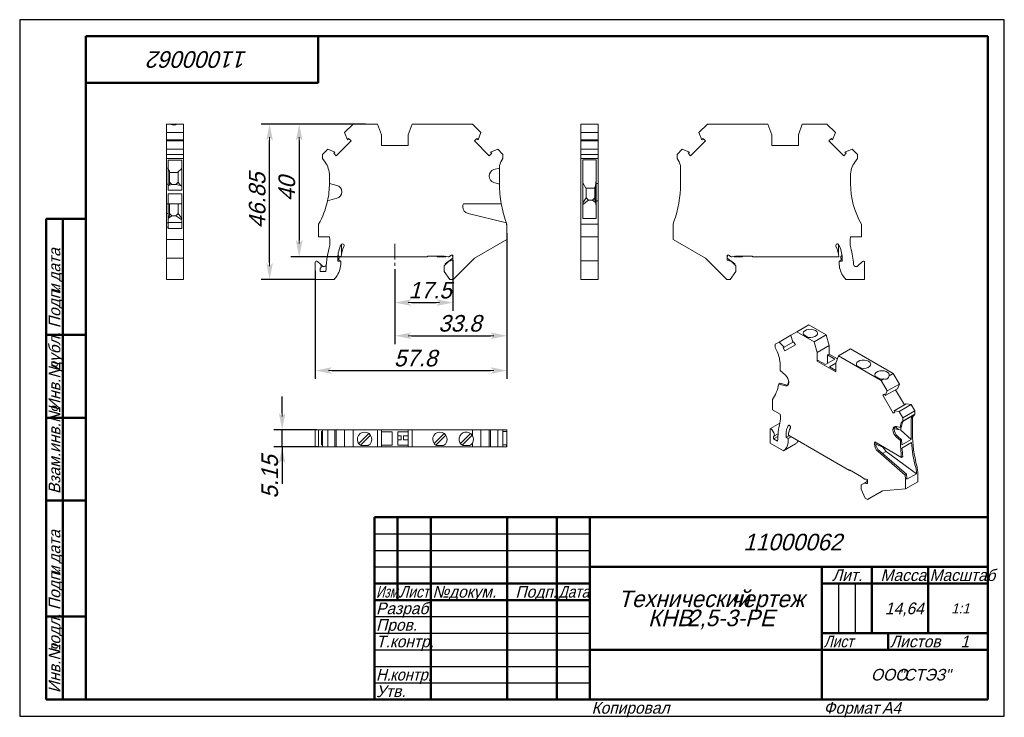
# Model space of a CAD drawing. Header units: millimetres. Extents: x 0 to 297, y 0 to 210.
import ezdxf

# ---------------------------------------------------------------- set-up
doc = ezdxf.new("R2010")
doc.units = ezdxf.units.MM
doc.linetypes.add('CENTER_per1_scale0.150787', pattern=[7.66, 4.7875, -0.9575, 0.9575, -0.9575])
doc.styles.add('TextStyle_1', font='T-FLEX Type A.TTF', dxfattribs={"oblique": 15, "height": 5})
doc.styles.add('TextStyle_2', font='T-FLEX Type A.TTF', dxfattribs={"oblique": 15, "height": 3.5})
doc.styles.add('TextStyle_3', font='T-FLEX Type A.TTF', dxfattribs={"width": 0.744064, "oblique": 15, "height": 3.5})
doc.styles.add('TextStyle_4', font='T-FLEX Type A.TTF', dxfattribs={"width": 0.883061, "oblique": 15, "height": 3.5})
doc.styles.add('TextStyle_5', font='T-FLEX Type A.TTF', dxfattribs={"width": 0.94413, "oblique": 15, "height": 3.5})
doc.styles.add('TextStyle_6', font='T-FLEX Type A.TTF', dxfattribs={"width": 0.98844, "oblique": 15, "height": 3.5})
doc.styles.add('TextStyle_7', font='T-FLEX Type A.TTF', dxfattribs={"oblique": 15, "height": 5})
doc.styles.add('TextStyle_8', font='T-FLEX Type A.TTF', dxfattribs={"oblique": 15, "height": 3})
doc.styles.add('TextStyle_9', font='T-FLEX Type A.TTF', dxfattribs={"oblique": 15, "height": 3.5})
doc.dimstyles.new('DIM_ST_1', dxfattribs={"dimtxt": 5, "dimasz": 5, "dimexe": 2.5, "dimexo": 0, "dimtad": 1, "dimrnd": 0.01, "dimdsep": 46, "dimtxsty": 'TextStyle_1', "dimblk": 'Arrow_3_C7_Status', "dimcen": 0.09, "dimclrd": 7, "dimclre": 7, "dimclrt": 7, "dimazin": 0, "dimtfac": 1, "dimtdec": 0, "dimtmove": 0, "dimatfit": 0, "dimldrblk": 'NONE', "dimfxl": 1, "dimtvp": 1, "dimtolj": 1, "dimarcsym": 0})
doc.dimstyles.new('DIM_ST_2', dxfattribs={"dimtxt": 5, "dimasz": 5, "dimexe": 2.5, "dimexo": 0, "dimtad": 1, "dimrnd": 0.01, "dimdsep": 46, "dimtxsty": 'TextStyle_1', "dimblk": 'Arrow_3_C7_Status', "dimcen": 0.09, "dimclrd": 7, "dimclre": 7, "dimclrt": 7, "dimazin": 0, "dimtfac": 1, "dimtdec": 0, "dimtmove": 0, "dimatfit": 0, "dimldrblk": 'NONE', "dimfxl": 1, "dimtvp": 1, "dimtolj": 1, "dimarcsym": 0})
doc.dimstyles.new('DIM_ST_3', dxfattribs={"dimtxt": 5, "dimasz": 5, "dimexe": 2.5, "dimexo": 0, "dimtad": 1, "dimrnd": 0.01, "dimdsep": 46, "dimtxsty": 'TextStyle_1', "dimblk": 'Arrow_3_C7_Status', "dimcen": 0.09, "dimclrd": 7, "dimclre": 7, "dimclrt": 7, "dimazin": 0, "dimtfac": 1, "dimtdec": 0, "dimtmove": 0, "dimatfit": 0, "dimldrblk": 'NONE', "dimfxl": 1, "dimtvp": 1, "dimtolj": 1, "dimarcsym": 0})
doc.dimstyles.new('DIM_ST_4', dxfattribs={"dimtxt": 5, "dimasz": 5, "dimexe": 2.5, "dimexo": 0, "dimtad": 1, "dimrnd": 0.01, "dimdsep": 46, "dimtxsty": 'TextStyle_1', "dimblk": 'Arrow_3_C7_Status', "dimcen": 0.09, "dimclrd": 7, "dimclre": 7, "dimclrt": 7, "dimazin": 0, "dimtfac": 1, "dimtdec": 0, "dimtmove": 0, "dimatfit": 0, "dimldrblk": 'NONE', "dimfxl": 1, "dimtvp": 1, "dimtolj": 1, "dimarcsym": 0})

# ---------------------------------------------------------------- blocks, each defined once
blk = doc.blocks.new('Arrow_3_C7_Status')
at = {"color": 7, "linetype": 'Continuous', "lineweight": 0}
blk.add_line((-1, 0), (-0.8, 0), dxfattribs=at)
at = {"color": 7}
blk.add_solid([(-1, -0.2), (0, 0), (-0.8, 0), (-1, 0.2)], dxfattribs=at)
blk = doc.blocks.new('*D5')
at = {"color": 7, "lineweight": -2}
for p, q in [((130.67, 137.54), (130.67, 122.2)), ((113.17, 134.79), (113.17, 122.2)), ((118.17, 124.7), (125.67, 124.7))]:
    blk.add_line(p, q, dxfattribs=at)
at = {"layer": 'Defpoints', "color": 0}
for p in [(130.67, 137.54), (113.17, 134.79), (130.67, 124.7)]:
    blk.add_point(p, dxfattribs=at)
at = {"color": 7, "lineweight": -2, "xscale": 5, "yscale": 5, "zscale": 5, "rotation": 180}
blk.add_blockref('Arrow_3_C7_Status', (113.17, 124.7), dxfattribs=at)
at = {"color": 7, "lineweight": -2, "xscale": 5, "yscale": 5, "zscale": 5}
blk.add_blockref('Arrow_3_C7_Status', (130.67, 124.7), dxfattribs=at)
blk = doc.blocks.new('_None')
blk = doc.blocks.new('*D6')
at = {"color": 7, "lineweight": -2}
for p, q in [((146.97, 145.6), (146.97, 112.2)), ((113.17, 134.79), (113.17, 112.2)), ((118.17, 114.7), (141.97, 114.7))]:
    blk.add_line(p, q, dxfattribs=at)
at = {"layer": 'Defpoints', "color": 0}
for p in [(146.97, 145.6), (113.17, 134.79), (146.97, 114.7)]:
    blk.add_point(p, dxfattribs=at)
at = {"color": 7, "lineweight": -2, "xscale": 5, "yscale": 5, "zscale": 5, "rotation": 180}
blk.add_blockref('Arrow_3_C7_Status', (113.17, 114.7), dxfattribs=at)
at = {"color": 7, "lineweight": -2, "xscale": 5, "yscale": 5, "zscale": 5}
blk.add_blockref('Arrow_3_C7_Status', (146.97, 114.7), dxfattribs=at)
blk = doc.blocks.new('*D7')
at = {"color": 7, "lineweight": -2}
for p, q in [((146.97, 145.6), (146.97, 101.71)), ((89.17, 134.27), (89.17, 101.71)), ((94.17, 104.21), (141.97, 104.21))]:
    blk.add_line(p, q, dxfattribs=at)
at = {"layer": 'Defpoints', "color": 0}
for p in [(146.97, 145.6), (89.17, 134.27), (146.97, 104.21)]:
    blk.add_point(p, dxfattribs=at)
at = {"color": 7, "lineweight": -2, "xscale": 5, "yscale": 5, "zscale": 5}
for p, rotation in [((89.17, 104.21), 180), ((146.97, 104.21), 360)]:
    blk.add_blockref('Arrow_3_C7_Status', p, dxfattribs=dict(at, rotation=rotation))
blk = doc.blocks.new('*D8')
at = {"color": 7, "lineweight": -2}
for p, q in [((79.17, 91.37), (79.17, 96.37)), ((89.51, 86.37), (76.67, 86.37)), ((79.17, 81.22), (79.17, 86.37)), ((89.85, 81.22), (76.67, 81.22)), ((79.17, 81.22), (79.17, 70.08)), ((79.17, 76.22), (79.17, 71.22))]:
    blk.add_line(p, q, dxfattribs=at)
at = {"layer": 'Defpoints', "color": 0}
for p in [(79.17, 86.37), (89.51, 86.37), (89.85, 81.22)]:
    blk.add_point(p, dxfattribs=at)
at = {"color": 7, "lineweight": -2, "xscale": 5, "yscale": 5, "zscale": 5}
for p, rotation in [((79.17, 86.37), 270), ((79.17, 81.22), 90)]:
    blk.add_blockref('Arrow_3_C7_Status', p, dxfattribs=dict(at, rotation=rotation))
blk = doc.blocks.new('*D9')
at = {"color": 7, "lineweight": -2}
for p, q in [((104.27, 178.54), (81.81, 178.54)), ((84.31, 173.54), (84.31, 143.54)), ((96.98, 138.54), (81.81, 138.54))]:
    blk.add_line(p, q, dxfattribs=at)
at = {"layer": 'Defpoints', "color": 0}
for p in [(104.27, 178.54), (84.31, 138.54), (96.98, 138.54)]:
    blk.add_point(p, dxfattribs=at)
at = {"color": 7, "lineweight": -2, "xscale": 5, "yscale": 5, "zscale": 5}
for p, rotation in [((84.31, 178.54), 89.99999999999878), ((84.31, 138.54), 269.9999999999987)]:
    blk.add_blockref('Arrow_3_C7_Status', p, dxfattribs=dict(at, rotation=rotation))
blk = doc.blocks.new('*D10')
at = {"color": 7, "lineweight": -2}
for p, q in [((100.57, 178.54), (72.88, 178.54)), ((75.38, 136.69), (75.38, 173.54)), ((89.17, 131.69), (72.88, 131.69))]:
    blk.add_line(p, q, dxfattribs=at)
at = {"layer": 'Defpoints', "color": 0}
for p in [(75.38, 178.54), (100.57, 178.54), (89.17, 131.69)]:
    blk.add_point(p, dxfattribs=at)
at = {"color": 7, "lineweight": -2, "xscale": 5, "yscale": 5, "zscale": 5}
for p, rotation in [((75.38, 178.54), 89.99999999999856), ((75.38, 131.69), 269.9999999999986)]:
    blk.add_blockref('Arrow_3_C7_Status', p, dxfattribs=dict(at, rotation=rotation))
blk = doc.blocks.new('_FR1Страница_1')
at = {"color": 7, "linetype": 'Continuous', "lineweight": 25}
for p, q in [((0, 210), (0, 0)), ((297, 210), (0, 210)), ((297, 0), (297, 210)), ((107, 55), (172, 55)), ((107, 50), (172, 50)), ((107, 45), (172, 45)), ((247, 40), (247, 25)), ((252, 40), (252, 25)), ((107, 30), (172, 30)), ((107, 25), (172, 25)), ((107, 20), (172, 20)), ((242, 20), (292, 20)), ((262, 20), (262, 20)), ((107, 15), (172, 15)), ((107, 10), (172, 10)), ((0, 0), (297, 0))]:
    blk.add_line(p, q, dxfattribs=at)
at = {"color": 7, "linetype": 'Continuous', "lineweight": 50}
for p, q in [((20, 5), (20, 205)), ((20, 205), (292, 205)), ((90, 191), (90, 205)), ((292, 205), (292, 5)), ((20, 191), (90, 191)), ((8, 5), (8, 150)), ((8, 150), (20, 150)), ((13, 150), (13, 5)), ((8, 115), (20, 115)), ((8, 90), (20, 90)), ((20, 65), (8, 65)), ((107, 5), (107, 60)), ((107, 60), (292, 60)), ((114, 60), (114, 35)), ((124, 60), (124, 5)), ((147, 60), (147, 5)), ((162, 60), (162, 5)), ((172, 60), (172, 5)), ((172, 45), (292, 45)), ((242, 45), (242, 5)), ((257, 45), (257, 25)), ((274, 45), (274, 25)), ((107, 40), (172, 40)), ((242, 40), (292, 40)), ((107, 35), (172, 35)), ((8, 30), (20, 30)), ((242, 25), (292, 25)), ((262, 25), (262, 20)), ((172, 20), (292, 20)), ((20, 5), (8, 5)), ((292, 5), (20, 5))]:
    blk.add_line(p, q, dxfattribs=at)
at = {"color": 7, "oblique": 15}
for s, height, rotation, style, p in [('11000062', 5, 180, 'TextStyle_7', (68.7, 200.5)), ('дата', 3.5, 90, 'TextStyle_2', (12.25, 131.01)), ('Подп.', 3.5, 90, 'TextStyle_2', (12.25, 117)), ('и', 3.5, 90, 'TextStyle_2', (12.25, 127.51)), ('дубл.', 3.5, 90, 'TextStyle_2', (12.25, 104.01)), ('Инв.№', 3.5, 90, 'TextStyle_2', (12.25, 92)), ('Взам.инв.№', 3.5, 90, 'TextStyle_2', (12.25, 67)), ('дата', 3.5, 90, 'TextStyle_2', (12.25, 46.01)), ('Подп.', 3.5, 90, 'TextStyle_2', (12.25, 32)), ('и', 3.5, 90, 'TextStyle_2', (12.25, 42.51)), ('подл.', 3.5, 90, 'TextStyle_2', (12.25, 19.01)), ('Инв.№', 3.5, 90, 'TextStyle_2', (12.25, 7))]:
    blk.add_text(s, height=height, rotation=rotation, dxfattribs=dict(at, style=style)).set_placement(p)
for s, height, style, p in [('11000062', 5, 'TextStyle_7', (218.3, 50)), ('Лит.', 3.5, 'TextStyle_2', (245.03, 40.76)), ('Масса', 3.5, 'TextStyle_2', (259.65, 40.76)), ('№', 3.5, 'TextStyle_2', (124.5, 35.75)), ('Подп.', 3.5, 'TextStyle_2', (149.53, 35.75)), ('докум.', 3.5, 'TextStyle_2', (129.5, 35.75)), ('Технический', 5, 'TextStyle_7', (180.55, 32.88)), ('чертеж', 5, 'TextStyle_7', (214.51, 32.88)), ('Разраб.', 3.5, 'TextStyle_2', (107.5, 30.75)), ('14,64', 3.5, 'TextStyle_2', (261, 30.75)), ('1:1', 3, 'TextStyle_8', (280.99, 31)), ('КНВ', 5, 'TextStyle_7', (189.54, 27.12)), ('2,5-3-PE', 5, 'TextStyle_7', (201.33, 27.12)), ('Пров.', 3.5, 'TextStyle_2', (107.5, 25.75)), ('Т.контр.', 3.5, 'TextStyle_2', (107.5, 20.75)), ('Листов', 3.5, 'TextStyle_2', (262.5, 20.75)), ('1', 3.5, 'TextStyle_9', (283.78, 20.75)), ('ООО', 3.5, 'TextStyle_2', (256.78, 10.75)), ('"СТЭЗ"', 3.5, 'TextStyle_2', (265.03, 10.75)), ('Утв.', 3.5, 'TextStyle_2', (107.5, 5.75)), ('Копировал', 3.5, 'TextStyle_2', (172.5, 0.75)), ('Формат', 3.5, 'TextStyle_2', (242.5, 0.75)), ('A4', 3.5, 'TextStyle_2', (260.12, 0.75))]:
    blk.add_text(s, height=height, dxfattribs=dict(at, style=style)).set_placement(p)
for s, style, width, p in [('Масштаб', 'TextStyle_6', 0.98844, (274.5, 40.76)), ('Изм.', 'TextStyle_3', 0.744064, (107.5, 35.75)), ('Лист', 'TextStyle_4', 0.883061, (114.5, 35.75)), ('Дата', 'TextStyle_4', 0.883061, (162.5, 35.75)), ('Лист', 'TextStyle_4', 0.883061, (242.5, 20.75)), ('Н.', 'TextStyle_5', 0.94413, (107.5, 10.75)), ('контр.', 'TextStyle_5', 0.94413, (111.75, 10.75))]:
    blk.add_text(s, height=3.5, dxfattribs=dict(at, style=style, width=width)).set_placement(p)
blk = doc.blocks.new('Страница_1')
at = {"color": 7, "linetype": 'Continuous', "lineweight": 20}
for p, q in [((44.281, 175.966), (44.281, 178.541)), ((44.281, 178.541), (45.428, 178.541)), ((45.428, 178.541), (47.633, 178.541)), ((49.431, 178.541), (47.633, 178.541)), ((49.431, 175.966), (49.431, 178.541)), ((97.997, 175.966), (100.571, 178.541)), ((107.971, 178.541), (100.571, 178.541)), ((107.971, 178.541), (109.171, 175.244)), ((117.171, 175.244), (118.371, 178.541)), ((118.371, 178.541), (136.571, 178.541)), ((139.145, 175.966), (136.571, 178.541)), ((174.45, 178.541), (169.3, 178.541)), ((169.3, 175.966), (169.3, 178.541)), ((174.45, 175.966), (174.45, 178.541)), ((204.901, 175.966), (207.475, 178.541)), ((225.675, 178.541), (207.475, 178.541)), ((226.875, 175.244), (225.675, 178.541)), ((236.075, 178.541), (234.875, 175.244)), ((243.475, 178.541), (236.075, 178.541)), ((246.049, 175.966), (243.475, 178.541)), ((44.281, 173.824), (44.281, 175.966)), ((49.431, 175.966), (44.281, 175.966)), ((49.431, 173.824), (49.431, 175.966)), ((98.832, 173.824), (97.997, 175.966)), ((109.171, 172.041), (109.171, 175.244)), ((117.171, 172.041), (117.171, 175.244)), ((138.311, 173.824), (139.145, 175.966)), ((169.3, 173.824), (169.3, 175.966)), ((169.3, 175.966), (174.45, 175.966)), ((174.45, 173.824), (174.45, 175.966)), ((205.735, 173.824), (204.901, 175.966)), ((226.875, 175.244), (226.875, 172.041)), ((234.875, 175.244), (234.875, 172.041)), ((245.215, 173.824), (246.049, 175.966)), ((44.281, 173.824), (44.281, 173.441)), ((49.431, 173.824), (44.281, 173.824)), ((44.281, 170.932), (44.281, 173.441)), ((44.281, 173.441), (49.431, 173.441)), ((49.431, 173.441), (49.431, 173.824)), ((49.431, 173.441), (49.431, 170.932)), ((99.961, 173.441), (95.489, 168.968)), ((98.832, 173.824), (99.205, 174.197)), ((99.205, 174.197), (99.961, 173.441)), ((137.938, 174.197), (137.181, 173.441)), ((141.654, 168.968), (137.181, 173.441)), ((138.311, 173.824), (137.938, 174.197)), ((169.3, 173.441), (169.3, 173.824)), ((174.45, 173.824), (169.3, 173.824)), ((169.3, 170.932), (169.3, 173.441)), ((174.45, 173.441), (169.3, 173.441)), ((174.45, 173.824), (174.45, 173.441)), ((174.45, 173.441), (174.45, 170.932)), ((206.865, 173.441), (202.393, 168.968)), ((206.108, 174.197), (205.735, 173.824)), ((206.865, 173.441), (206.108, 174.197)), ((244.085, 173.441), (244.841, 174.197)), ((248.557, 168.968), (244.085, 173.441)), ((244.841, 174.197), (245.215, 173.824)), ((44.281, 169.341), (44.281, 170.932)), ((44.281, 170.932), (49.431, 170.932)), ((44.281, 169.341), (44.281, 168.141)), ((44.281, 169.341), (49.431, 169.341)), ((49.431, 169.341), (49.431, 170.932)), ((49.431, 169.341), (49.431, 168.141)), ((92.963, 170.932), (91.371, 169.341)), ((91.371, 169.341), (91.371, 168.141)), ((92.963, 170.932), (95.106, 170.098)), ((94.732, 169.725), (95.106, 170.098)), ((95.489, 168.968), (94.732, 169.725)), ((109.171, 172.041), (117.171, 172.041)), ((141.654, 168.968), (142.41, 169.725)), ((144.179, 170.932), (142.037, 170.098)), ((142.41, 169.725), (142.037, 170.098)), ((145.771, 169.341), (144.179, 170.932)), ((145.771, 169.341), (145.771, 168.141)), ((174.45, 170.932), (169.3, 170.932)), ((169.3, 169.341), (169.3, 170.932)), ((169.3, 169.341), (169.3, 168.141)), ((174.45, 169.341), (169.3, 169.341)), ((174.45, 170.932), (174.45, 169.341)), ((174.45, 169.341), (174.45, 168.141)), ((198.275, 169.341), (199.867, 170.932)), ((198.275, 169.341), (198.275, 168.141)), ((199.867, 170.932), (202.009, 170.098)), ((202.009, 170.098), (201.636, 169.725)), ((201.636, 169.725), (202.393, 168.968)), ((234.875, 172.041), (226.875, 172.041)), ((249.314, 169.725), (248.557, 168.968)), ((251.083, 170.932), (248.941, 170.098)), ((248.941, 170.098), (249.314, 169.725)), ((252.675, 169.341), (251.083, 170.932)), ((252.675, 169.341), (252.675, 168.141)), ((44.281, 168.141), (44.281, 167.661)), ((44.281, 168.141), (49.431, 168.141)), ((44.281, 165.396), (44.281, 167.661)), ((44.831, 167.661), (44.831, 167.676)), ((48.881, 167.676), (44.831, 167.676)), ((44.831, 165.396), (44.831, 167.661)), ((48.881, 167.661), (48.881, 167.676)), ((48.881, 165.396), (48.881, 167.661)), ((49.431, 168.141), (49.431, 167.661)), ((49.431, 165.396), (49.431, 167.661)), ((91.371, 168.141), (92.155, 167.021)), ((145.771, 168.141), (145.436, 167.661)), ((169.3, 167.021), (169.3, 168.141)), ((169.3, 168.141), (174.45, 168.141)), ((169.3, 163.006), (169.3, 167.021)), ((169.85, 167.021), (169.85, 167.757)), ((173.9, 167.757), (169.85, 167.757)), ((169.85, 163.006), (169.85, 167.021)), ((173.9, 167.021), (173.9, 167.757)), ((173.9, 163.006), (173.9, 167.021)), ((174.45, 168.141), (174.45, 167.021)), ((174.45, 163.006), (174.45, 167.021)), ((198.275, 168.141), (198.611, 167.661)), ((251.891, 167.021), (252.675, 168.141)), ((44.281, 165.396), (44.281, 165.235)), ((44.281, 165.235), (44.281, 164.788)), ((44.281, 165.235), (44.831, 165.235)), ((44.281, 164.788), (44.281, 162.856)), ((44.831, 165.235), (44.831, 165.396)), ((44.831, 165.235), (44.831, 164.788)), ((45.231, 164.37), (44.831, 164.915)), ((44.831, 164.788), (44.831, 162.856)), ((45.231, 160.425), (45.231, 164.37)), ((47.831, 163.941), (45.231, 163.941)), ((47.831, 164.169), (48.881, 165.086)), ((47.831, 164.169), (47.831, 160.991)), ((48.881, 160.503), (48.881, 165.396)), ((49.431, 165.396), (49.431, 160.503)), ((144.721, 165.235), (143.054, 164.788)), ((144.721, 165.396), (144.721, 165.235)), ((144.721, 160.503), (144.721, 165.235)), ((199.325, 165.396), (199.325, 160.503)), ((44.281, 162.856), (44.281, 162.825)), ((44.281, 162.825), (44.281, 160.893)), ((44.281, 160.893), (44.281, 160.447)), ((44.281, 160.447), (44.281, 154.511)), ((44.831, 160.447), (44.281, 160.447)), ((44.831, 162.825), (44.831, 162.856)), ((44.831, 162.825), (44.831, 160.893)), ((44.831, 160.447), (44.831, 160.893)), ((44.831, 160.447), (44.831, 158.608)), ((45.231, 160.425), (45.115, 160.1)), ((45.231, 160.991), (45.931, 160.291)), ((47.131, 160.291), (47.831, 160.991)), ((48.541, 159.961), (47.831, 160.991)), ((48.881, 160.503), (48.881, 158.608)), ((49.431, 160.503), (49.431, 149.121)), ((93.421, 163.006), (93.421, 160.645)), ((93.421, 160.641), (93.421, 160.645)), ((95.689, 160.038), (93.421, 160.645)), ((141.571, 162.856), (141.571, 162.825)), ((143.054, 160.893), (144.721, 160.447)), ((169.3, 160.641), (169.3, 163.006)), ((169.3, 160.641), (169.3, 148.314)), ((169.85, 160.641), (169.85, 163.006)), ((169.85, 160.828), (170.774, 159.191)), ((169.85, 160.641), (169.85, 150.041)), ((173.7, 159.941), (173.9, 161.602)), ((173.9, 160.645), (173.9, 163.006)), ((173.9, 160.645), (174.45, 160.645)), ((173.9, 160.645), (173.9, 160.038)), ((174.45, 163.006), (174.45, 160.645)), ((174.45, 160.038), (174.45, 160.645)), ((250.625, 160.641), (250.625, 163.006)), ((45.115, 160.1), (44.831, 159.894)), ((48.881, 158.608), (44.831, 158.608)), ((44.831, 157.458), (44.831, 154.511)), ((48.881, 157.458), (44.831, 157.458)), ((45.115, 160.1), (45.931, 160.291)), ((45.931, 160.291), (47.131, 160.291)), ((48.541, 159.961), (47.131, 160.291)), ((48.881, 159.803), (48.541, 159.961)), ((48.881, 157.458), (48.881, 149.121)), ((97.171, 158.075), (97.171, 158.106)), ((170.774, 159.191), (173.5, 159.191)), ((170.9, 159.191), (170.9, 156.241)), ((173.5, 159.402), (173.7, 159.941)), ((173.5, 159.402), (173.5, 155.727)), ((173.7, 155.181), (173.7, 159.941)), ((173.9, 160.038), (173.9, 158.106)), ((173.9, 158.075), (173.9, 158.106)), ((173.9, 158.075), (173.9, 156.143)), ((174.45, 160.038), (174.45, 158.106)), ((174.45, 158.075), (174.45, 158.106)), ((174.45, 158.075), (174.45, 156.143)), ((44.831, 154.511), (44.281, 154.511)), ((44.281, 154.511), (44.281, 153.604)), ((48.881, 154.511), (44.831, 154.511)), ((44.831, 154.511), (44.831, 153.604)), ((45.231, 151.025), (45.231, 154.511)), ((47.831, 154.511), (47.831, 151.591)), ((92.863, 155.386), (95.689, 156.143)), ((133.864, 154.511), (145.253, 154.511)), ((170.9, 156.241), (169.85, 154.751)), ((171.6, 155.541), (169.85, 154.257)), ((170.9, 156.241), (171.6, 155.541)), ((171.6, 155.541), (172.8, 155.541)), ((173.5, 156.241), (172.8, 155.541)), ((173.732, 154.848), (172.8, 155.541)), ((173.7, 155.181), (173.5, 155.727)), ((173.732, 154.848), (173.7, 155.181)), ((173.732, 154.848), (173.9, 154.025)), ((173.9, 156.143), (173.9, 155.386)), ((174.45, 155.386), (173.9, 155.386)), ((173.9, 155.386), (173.9, 150.041)), ((174.45, 155.386), (174.45, 156.143)), ((174.45, 155.386), (174.45, 148.314)), ((44.281, 153.604), (44.281, 153.573)), ((44.281, 153.573), (44.281, 151.612)), ((44.281, 151.612), (44.281, 148.75)), ((44.281, 151.612), (44.831, 151.612)), ((44.831, 153.604), (44.831, 153.573)), ((44.831, 153.573), (44.831, 151.612)), ((44.831, 151.612), (44.831, 148.75)), ((45.931, 150.891), (45.231, 151.591)), ((47.831, 151.591), (47.131, 150.891)), ((47.831, 151.591), (48.881, 150.069)), ((133.646, 153.604), (133.646, 153.573)), ((135.253, 151.612), (146.799, 148.75)), ((44.281, 148.75), (44.281, 147.448)), ((44.281, 148.75), (44.831, 148.75)), ((44.906, 150.173), (44.831, 150.06)), ((48.881, 148.816), (44.831, 148.816)), ((44.831, 148.75), (44.831, 147.448)), ((45.231, 151.025), (44.906, 150.173)), ((44.906, 150.173), (45.931, 150.891)), ((45.931, 150.891), (47.131, 150.891)), ((47.131, 150.891), (48.881, 149.665)), ((48.881, 147.448), (48.881, 149.121)), ((49.431, 147.448), (49.431, 149.121)), ((146.799, 148.75), (146.971, 147.448)), ((173.9, 150.041), (169.85, 150.041)), ((44.281, 147.448), (44.281, 143.749)), ((44.831, 147.448), (44.281, 147.448)), ((44.831, 147.448), (44.831, 147.012)), ((44.831, 147.012), (48.881, 147.012)), ((48.881, 147.448), (48.881, 147.012)), ((49.431, 147.448), (49.431, 143.749)), ((90.171, 148.314), (90.171, 144.541)), ((146.971, 147.448), (146.971, 143.749)), ((169.3, 144.541), (169.3, 148.314)), ((174.45, 148.314), (169.3, 148.314)), ((174.45, 148.314), (174.45, 144.541)), ((197.075, 147.448), (197.075, 143.749)), ((253.875, 144.541), (253.875, 148.314)), ((49.431, 143.749), (44.281, 143.749)), ((44.281, 143.749), (44.281, 138.082)), ((49.431, 143.749), (49.431, 138.082)), ((90.171, 144.541), (93.415, 144.541)), ((146.971, 143.749), (137.157, 138.082)), ((174.45, 144.541), (169.3, 144.541)), ((169.3, 141.183), (169.3, 144.541)), ((174.45, 141.183), (174.45, 144.541)), ((197.075, 143.749), (206.889, 138.082)), ((253.875, 144.541), (250.632, 144.541)), ((97.071, 139.445), (97.071, 142.285)), ((169.3, 137.248), (169.3, 141.183)), ((174.45, 137.248), (174.45, 141.183)), ((246.975, 142.285), (246.975, 139.445)), ((44.281, 138.082), (44.281, 131.691)), ((44.281, 138.082), (49.431, 138.082)), ((49.431, 138.082), (49.431, 131.691)), ((89.171, 136.848), (89.171, 131.691)), ((90.708, 136.277), (89.854, 137.131)), ((95.971, 137.162), (95.971, 138.241)), ((96.871, 137.241), (95.971, 137.162)), ((96.002, 138.955), (96.321, 138.591)), ((96.121, 137.941), (96.321, 138.141)), ((96.121, 137.62), (96.121, 137.941)), ((96.571, 137.541), (96.121, 137.62)), ((96.321, 138.141), (96.321, 138.591)), ((96.571, 137.214), (96.571, 137.541)), ((96.871, 136.684), (96.871, 137.241)), ((122.971, 138.541), (96.977, 138.541)), ((128.085, 138.741), (122.971, 138.741)), ((122.971, 138.741), (122.971, 138.541)), ((126.071, 138.541), (125.725, 138.741)), ((128.421, 138.541), (126.071, 138.541)), ((128.021, 135.741), (129.374, 137.093)), ((129.248, 138.541), (128.085, 138.741)), ((130.671, 138.091), (128.305, 136.434)), ((128.421, 138.541), (128.611, 138.65)), ((129.451, 138.541), (129.248, 138.541)), ((129.374, 137.093), (130.348, 137.354)), ((130.244, 139.005), (129.451, 138.541)), ((130.671, 139.005), (130.244, 139.005)), ((130.348, 137.354), (130.671, 137.541)), ((130.51, 139.005), (130.671, 138.091)), ((130.671, 137.541), (130.671, 139.005)), ((137.157, 138.082), (130.772, 131.691)), ((169.3, 136.848), (169.3, 137.248)), ((174.45, 137.248), (169.3, 137.248)), ((169.3, 131.691), (169.3, 136.848)), ((174.45, 136.848), (174.45, 137.248)), ((174.45, 136.848), (174.45, 131.691)), ((206.889, 138.082), (213.275, 131.691)), ((213.375, 138.091), (213.536, 139.005)), ((213.375, 139.005), (213.802, 139.005)), ((213.375, 137.541), (213.375, 139.005)), ((215.741, 136.434), (213.375, 138.091)), ((213.698, 137.354), (213.375, 137.541)), ((214.673, 137.093), (213.698, 137.354)), ((213.802, 139.005), (214.595, 138.541)), ((214.595, 138.541), (214.799, 138.541)), ((214.673, 137.093), (216.025, 135.741)), ((214.799, 138.541), (215.961, 138.741)), ((215.625, 138.541), (215.435, 138.65)), ((217.975, 138.541), (215.625, 138.541)), ((221.075, 138.741), (215.961, 138.741)), ((218.321, 138.741), (217.975, 138.541)), ((221.075, 138.541), (221.075, 138.741)), ((221.075, 138.541), (247.069, 138.541)), ((247.175, 137.241), (247.175, 136.684)), ((248.075, 137.162), (247.175, 137.241)), ((247.475, 137.541), (247.925, 137.62)), ((247.475, 137.214), (247.475, 137.541)), ((247.725, 138.591), (248.044, 138.955)), ((247.725, 138.141), (247.725, 138.591)), ((247.925, 137.941), (247.725, 138.141)), ((247.925, 137.62), (247.925, 137.941)), ((248.075, 138.241), (248.075, 137.162)), ((252.822, 135.761), (254.192, 137.131)), ((254.875, 131.691), (254.875, 136.848)), ((90.671, 134.97), (90.671, 134.041)), ((90.671, 134.041), (92.379, 134.041)), ((91.224, 135.761), (90.708, 136.277)), ((128.021, 134.091), (128.021, 135.741)), ((129.702, 131.691), (128.021, 134.091)), ((128.305, 136.434), (128.414, 136.134)), ((214.344, 131.691), (216.025, 134.091)), ((215.632, 136.134), (215.741, 136.434)), ((216.025, 134.091), (216.025, 135.741)), ((49.431, 131.691), (44.281, 131.691)), ((94.837, 131.691), (89.171, 131.691)), ((130.772, 131.691), (129.702, 131.691)), ((169.3, 131.691), (174.45, 131.691)), ((213.275, 131.691), (214.344, 131.691)), ((249.209, 131.691), (254.875, 131.691)), ((232.604, 114.851), (234.424, 115.902)), ((234.424, 115.902), (238.066, 118.004)), ((239.657, 112.881), (234.424, 115.902)), ((238.066, 118.004), (243.298, 114.983)), ((229.044, 112.796), (232.604, 114.851)), ((233.194, 112.761), (232.604, 114.851)), ((233.194, 112.761), (233.458, 112.913)), ((233.458, 112.913), (233.993, 111.986)), ((237.877, 114.194), (236.38, 115.058)), ((239.657, 112.881), (243.298, 114.983)), ((239.657, 112.881), (240.505, 109.699)), ((243.298, 114.983), (244.147, 111.801)), ((229.044, 112.796), (227.919, 112.146)), ((227.919, 112.146), (227.919, 111.166)), ((227.919, 111.166), (228.473, 109.931)), ((229.044, 112.796), (230.559, 111.24)), ((230.295, 111.087), (230.559, 111.24)), ((230.83, 110.161), (230.295, 111.087)), ((233.194, 112.761), (230.559, 111.24)), ((233.993, 111.986), (230.83, 110.161)), ((240.505, 109.699), (244.147, 111.801)), ((244.147, 111.801), (244.147, 109.186)), ((247.011, 108.635), (250.652, 110.737)), ((250.652, 110.737), (263.522, 103.307)), ((240.505, 107.083), (240.505, 109.699)), ((240.841, 107.277), (240.505, 107.083)), ((240.505, 107.083), (246.162, 103.817)), ((240.841, 107.277), (243.069, 105.991)), ((243.069, 105.991), (245.915, 107.635)), ((244.147, 109.186), (243.687, 108.921)), ((243.687, 108.921), (243.687, 106.349)), ((245.915, 107.635), (243.687, 108.921)), ((244.147, 109.186), (246.663, 107.733)), ((246.162, 106.433), (247.011, 108.635)), ((247.011, 108.635), (259.88, 101.205)), ((229.368, 106.136), (229.368, 104.209)), ((230.972, 102.787), (229.368, 104.209)), ((246.162, 106.389), (244.271, 105.297)), ((244.271, 105.297), (246.162, 104.205)), ((246.162, 103.817), (246.162, 106.433)), ((253.946, 104.916), (252.449, 105.781)), ((259.55, 101.681), (258.053, 102.545)), ((259.88, 101.205), (260.692, 101.673)), ((261.7, 98.052), (259.88, 101.205)), ((263.522, 103.307), (262.25, 102.573)), ((265.342, 100.154), (263.522, 103.307)), ((228.974, 100.143), (229.362, 100.368)), ((228.974, 100.143), (230.972, 99.608)), ((231.361, 99.832), (229.362, 100.368)), ((232.02, 100.58), (232.02, 100.605)), ((264.752, 98.746), (261.11, 96.643)), ((261.11, 96.643), (261.7, 98.052)), ((265.342, 100.154), (261.7, 98.052)), ((264.217, 98.437), (266.851, 93.874)), ((264.752, 98.746), (265.342, 100.154)), ((227.07, 95.468), (227.07, 92.386)), ((260.846, 97.1), (260.311, 96.791)), ((263.474, 91.314), (260.311, 96.791)), ((261.11, 96.643), (260.846, 97.1)), ((227.07, 92.386), (229.364, 91.062)), ((263.745, 92.08), (267.386, 94.182)), ((265.26, 91.886), (263.745, 92.08)), ((264.009, 91.623), (263.745, 92.08)), ((265.26, 91.886), (268.901, 93.989)), ((268.901, 93.989), (267.386, 94.182)), ((270.027, 92.039), (268.901, 93.989)), ((263.474, 91.314), (264.009, 91.623)), ((266.385, 89.937), (265.26, 91.886)), ((266.385, 89.937), (270.027, 92.039)), ((266.385, 88.957), (270.027, 91.06)), ((266.385, 89.937), (266.385, 88.957)), ((269.408, 90.589), (266.544, 88.935)), ((269.285, 89.247), (269.285, 85.252)), ((269.401, 90.581), (269.408, 90.589)), ((270.027, 91.06), (269.79, 90.805)), ((270.027, 92.039), (270.027, 91.06)), ((89.171, 81.216), (89.171, 86.366)), ((89.171, 86.366), (89.854, 86.366)), ((90.171, 86.366), (89.854, 86.366)), ((90.171, 86.366), (91.371, 86.366)), ((90.171, 81.216), (90.171, 86.366)), ((91.371, 81.216), (91.371, 86.366)), ((91.371, 86.366), (92.963, 86.366)), ((92.963, 81.216), (92.963, 86.366)), ((92.963, 86.366), (95.106, 86.366)), ((95.106, 86.366), (95.106, 81.216)), ((95.106, 86.366), (95.489, 86.366)), ((95.489, 86.366), (97.997, 86.366)), ((95.489, 81.216), (95.489, 86.366)), ((97.997, 86.366), (100.571, 86.366)), ((97.997, 86.366), (97.997, 81.216)), ((100.571, 86.366), (107.971, 86.366)), ((100.571, 81.216), (100.571, 86.366)), ((107.971, 81.216), (107.971, 86.366)), ((107.971, 86.366), (109.171, 86.366)), ((109.171, 86.366), (117.171, 86.366)), ((109.171, 81.216), (109.171, 86.366)), ((117.171, 86.366), (117.171, 81.216)), ((117.171, 86.366), (118.371, 86.366)), ((118.371, 81.216), (118.371, 86.366)), ((118.371, 86.366), (136.571, 86.366)), ((136.571, 86.366), (136.571, 84.568)), ((139.145, 86.366), (136.571, 86.366)), ((139.145, 86.366), (139.145, 81.216)), ((139.145, 86.366), (141.654, 86.366)), ((141.654, 86.366), (141.654, 81.216)), ((142.037, 86.366), (141.654, 86.366)), ((142.037, 81.216), (142.037, 86.366)), ((144.179, 86.366), (142.037, 86.366)), ((144.179, 81.216), (144.179, 86.366)), ((145.771, 86.366), (144.179, 86.366)), ((146.683, 86.366), (145.771, 86.366)), ((145.771, 81.216), (145.771, 86.366)), ((146.683, 86.366), (146.971, 86.366)), ((146.971, 86.366), (146.971, 85.816)), ((226.363, 86.513), (226.363, 82.303)), ((229.314, 88.353), (226.446, 86.697)), ((227.45, 85.42), (226.846, 86.466)), ((263.416, 86.357), (263.416, 86.332)), ((263.804, 86.556), (263.804, 86.581)), ((265.124, 86.485), (263.805, 86.624)), ((265.124, 86.485), (264.024, 87.329)), ((265.643, 87.013), (264.464, 87.329)), ((265.78, 86.255), (265.124, 86.485)), ((265.643, 87.013), (266.032, 87.238)), ((265.643, 87.145), (265.643, 87.013)), ((265.78, 86.255), (265.78, 87.092)), ((268.933, 83.459), (265.78, 86.255)), ((266.032, 87.238), (266.032, 87.369)), ((266.385, 88.957), (266.148, 88.703)), ((266.537, 88.927), (266.544, 88.935)), ((268.896, 85.027), (268.896, 89.022)), ((91.063, 85.816), (91.371, 85.816)), ((91.063, 81.766), (91.063, 85.816)), ((105.316, 85.232), (102.28, 82.197)), ((102.775, 81.702), (105.811, 84.738)), ((112.321, 85.716), (109.171, 85.716)), ((112.321, 81.691), (112.321, 85.716)), ((114.021, 85.716), (114.021, 81.691)), ((117.171, 85.716), (114.021, 85.716)), ((114.052, 84.541), (114.021, 84.541)), ((114.021, 83.341), (114.052, 83.341)), ((114.052, 84.541), (115.021, 84.541)), ((114.052, 83.341), (115.021, 83.341)), ((115.021, 83.341), (115.021, 84.541)), ((115.821, 83.341), (115.821, 84.541)), ((115.821, 84.541), (116.791, 84.541)), ((115.821, 83.341), (116.791, 83.341)), ((117.171, 84.541), (116.791, 84.541)), ((117.171, 83.341), (116.791, 83.341)), ((125.005, 82.197), (128.041, 85.232)), ((128.536, 84.738), (125.5, 81.702)), ((132.93, 82.197), (135.966, 85.232)), ((136.461, 84.738), (133.425, 81.702)), ((146.683, 85.816), (145.771, 85.816)), ((146.683, 85.816), (146.971, 85.816)), ((146.971, 81.766), (146.971, 85.816)), ((227.424, 84.368), (227.424, 83.609)), ((227.424, 83.609), (228.695, 84.343)), ((227.424, 83.609), (228.631, 82.912)), ((227.45, 84.381), (228.763, 85.139)), ((231.171, 83.994), (231.171, 84.875)), ((232.146, 84.557), (231.171, 83.994)), ((231.808, 83.691), (231.171, 83.994)), ((232.727, 84.221), (231.808, 83.691)), ((231.808, 83.236), (231.808, 83.691)), ((250.263, 74.097), (231.883, 84.709)), ((264.464, 84.149), (265.643, 83.104)), ((266.032, 83.328), (264.853, 84.374)), ((266.032, 83.328), (265.643, 83.104)), ((268.933, 83.459), (266.069, 81.806)), ((89.171, 81.216), (89.854, 81.216)), ((90.171, 81.216), (89.854, 81.216)), ((90.171, 81.216), (91.371, 81.216)), ((91.063, 81.766), (91.371, 81.766)), ((92.963, 81.216), (91.371, 81.216)), ((92.963, 81.216), (95.106, 81.216)), ((95.489, 81.216), (95.106, 81.216)), ((97.997, 81.216), (95.489, 81.216)), ((97.997, 81.216), (100.571, 81.216)), ((107.971, 81.216), (100.571, 81.216)), ((105.105, 81.566), (102.988, 81.566)), ((107.971, 81.216), (109.171, 81.216)), ((109.171, 81.691), (112.321, 81.691)), ((109.171, 81.216), (117.171, 81.216)), ((114.021, 81.691), (117.171, 81.691)), ((117.171, 81.216), (118.371, 81.216)), ((118.371, 81.216), (136.571, 81.216)), ((127.83, 81.566), (125.713, 81.566)), ((135.755, 81.566), (133.638, 81.566)), ((136.571, 81.216), (136.571, 82.364)), ((139.145, 81.216), (136.571, 81.216)), ((141.654, 81.216), (139.145, 81.216)), ((141.654, 81.216), (142.037, 81.216)), ((144.179, 81.216), (142.037, 81.216)), ((145.771, 81.216), (144.179, 81.216)), ((145.771, 81.766), (146.799, 81.766)), ((145.771, 81.216), (146.799, 81.216)), ((146.799, 81.766), (146.971, 81.766)), ((146.799, 81.216), (146.799, 81.766)), ((146.799, 81.216), (146.971, 81.216)), ((146.971, 81.766), (146.971, 81.216)), ((230.37, 79.99), (226.363, 82.303)), ((234.011, 82.092), (230.37, 79.99)), ((257.812, 82.038), (257.812, 82.013)), ((257.965, 82.69), (266.019, 78.04)), ((258.201, 82.263), (258.201, 82.237)), ((258.214, 82.006), (260.378, 81.096)), ((260.378, 81.096), (260.255, 81.368)), ((261.408, 79.808), (260.378, 81.096)), ((268.992, 82.485), (266.128, 80.832)), ((258.948, 79.756), (259.337, 79.981)), ((258.948, 79.756), (267.112, 72.705)), ((259.337, 79.981), (267.501, 72.93)), ((261.408, 79.808), (260.286, 79.16)), ((261.408, 79.808), (270.487, 73.093)), ((266.408, 78.264), (266.019, 78.04)), ((250.263, 74.26), (250.263, 74.097)), ((253.88, 72.172), (250.263, 74.26)), ((250.405, 74.179), (250.263, 74.097)), ((254.701, 71.535), (253.88, 72.172)), ((254.845, 71.452), (254.701, 71.535)), ((255.406, 71.507), (254.845, 71.452)), ((255.708, 71.332), (255.406, 71.507)), ((255.708, 70.137), (255.708, 71.332)), ((267.112, 72.705), (267.501, 72.93)), ((267.112, 72.705), (267.234, 71.571)), ((267.623, 71.796), (267.234, 71.571)), ((267.234, 71.571), (267.234, 68.551)), ((267.501, 72.93), (267.623, 71.796)), ((267.623, 71.44), (270.487, 73.093)), ((267.623, 71.796), (267.623, 71.44)), ((270.487, 73.449), (270.487, 73.093)), ((270.876, 73.674), (270.876, 70.654)), ((253.834, 69.749), (254.79, 70.301)), ((253.834, 68.402), (253.834, 69.749)), ((255.023, 65.756), (253.834, 68.402)), ((254.79, 70.301), (255.708, 70.831)), ((254.79, 70.301), (255.48, 70.117)), ((255.48, 70.117), (255.708, 70.248)), ((255.48, 70.117), (255.708, 70.137)), ((255.538, 71.067), (255.708, 71.165)), ((255.708, 71.106), (255.538, 71.067)), ((255.538, 71.067), (255.615, 70.777)), ((267.234, 68.551), (260.294, 67.931)), ((270.876, 70.654), (267.234, 68.551)), ((255.779, 65.319), (255.023, 65.756)), ((260.294, 67.931), (255.779, 65.319)), ((259.421, 67.422), (255.779, 65.319)), ((260.303, 67.932), (259.421, 67.422))]:
    blk.add_line(p, q, dxfattribs=at)
at = {"color": 7, "linetype": 'CENTER_per1_scale0.150787', "lineweight": 5}
blk.add_line((113.171, 142.45), (113.171, 134.79), dxfattribs=at)
at = {"color": 7, "lineweight": 20, "flags": 128}
blk.add_lwpolyline([(262.25, 102.573), (262.163, 102.317), (262.038, 102.09), (261.877, 101.901), (261.683, 101.756), (261.461, 101.66), (261.216, 101.615), (260.957, 101.621), (260.692, 101.673)], dxfattribs=at)
at = {"color": 7, "linetype": 'Continuous', "lineweight": 20}
for centre, radius, start, end in [((46.531, 180.416), 2.175, 239.54969, 300.45031), ((86.421, 163.006), 7, 0, 35), ((148.671, 165.396), 3.95, 145, 180), ((195.375, 165.396), 3.95, 0, 35), ((257.625, 163.006), 7, 145, 180), ((143.571, 162.856), 2, 105, 180), ((68.421, 160.641), 25, 347.86725, 360), ((143.571, 162.825), 2, 180, 255), ((178.721, 160.503), 34, 180, 180.09468), ((178.721, 160.503), 34, 180.09468, 190.15064), ((165.325, 160.503), 34, 340.44279, 0), ((275.625, 160.641), 25, 180, 209.54136), ((95.171, 158.106), 2, 0.00001, 75), ((95.171, 158.075), 2, 285, 360), ((68.421, 160.641), 25, 330.45864, 347.86725), ((135.646, 153.604), 2, 153.0374, 180), ((178.721, 160.503), 34, 190.15064, 199.55721), ((135.646, 153.573), 2, 180, 258.65383), ((141.971, 147.448), 5, 360, 19.55721), ((202.075, 147.448), 5, 160.44279, 180), ((86.071, 143.015), 7.5, 345.85889, 11.73422), ((257.975, 143.015), 7.5, 168.26578, 194.14111), ((124.471, 133.341), 32.1, 165.85889, 178.75046), ((104.271, 138.241), 8.3, 152.09877, 180), ((97.378, 141.891), 0.5, 332.09877, 152.09877), ((104.271, 138.241), 7.3, 152.09877, 177.64472), ((246.668, 141.891), 0.5, 27.90123, 207.90123), ((239.775, 138.241), 7.3, 2.35528, 27.90123), ((239.775, 138.241), 8.3, 0, 27.90123), ((219.575, 133.341), 32.1, 5.15339, 14.14111), ((89.571, 136.848), 0.4, 45, 180), ((89.871, 136.684), 7, 327.14012, 360), ((254.175, 136.684), 7, 180, 212.85988), ((254.475, 136.848), 0.4, 360, 135), ((90.071, 135.641), 0.9, 311.81031, 45), ((91.754, 136.291), 0.75, 225, 354.84661), ((252.292, 136.291), 0.75, 185.15339, 315), ((87.771, 138.041), 9.5, 318.05468, 327.14012), ((256.275, 138.041), 9.5, 212.85988, 221.94532), ((104.046, 83.466), 2.175, 299.12461, 240.87539), ((126.771, 83.466), 2.175, 299.12461, 240.87539), ((134.696, 83.466), 2.175, 30.45031, 240.87539), ((134.696, 83.466), 2.175, 329.54969, 30.45031), ((134.696, 83.466), 2.175, 299.12461, 329.54969)]:
    blk.add_arc(centre, radius, start, end, dxfattribs=at)
for centre, major_axis, ratio, start_param, end_param in [((238.472, 115.401), (2.175, 0), 0.5773503, 4.4353112, 9.7018557), ((224.419, 108.994), (-3.5, 6.062), 0.5773503, 3.9269908, 4.5378561), ((254.541, 106.124), (2.175, 0), 0.5773503, 4.4353112, 9.7018557), ((260.145, 102.889), (2.175, 0), 0.5773503, 6.0292454, 9.7018557), ((230.606, 101.421), (-1, 1.732), 0.5773503, 3.9269908, 5.2359878), ((214.943, 116.289), (-12.5, 21.651), 0.5773503, 3.5829317, 3.6570384), ((260.145, 102.889), (2.175, 0), 0.5773503, 4.4353112, 4.9663289), ((211.691, 114.411), (-12.5, 21.651), 0.5773503, 3.4113968, 3.7152343), ((230.606, 101.396), (-1, 1.732), 0.5773503, 2.6179939, 3.9269908), ((230.995, 101.621), (-1, 1.732), 0.5773503, 2.6179939, 2.9458915), ((224.171, 92.815), (-3.75, 6.495), 0.5773503, 3.6801819, 4.1317916), ((271.689, 87.41), (-1.975, 3.421), 0.5773503, 0.1745329, 0.7853982), ((272.078, 87.634), (-1.975, 3.421), 0.5773503, 0.1745329, 0.7853982), ((226.646, 86.35), (-0.2, 0.346), 0.5773503, 4.712389, 7.0685835), ((251.324, 69.239), (-16.05, 27.799), 0.5773503, 0.5385892, 0.7635896), ((237.04, 81.486), (-4.15, 7.188), 0.5773503, 0.2984299, 0.7853982), ((232.166, 87.281), (-0.25, 0.433), 0.5773508, 3.4400205, 6.5816132), ((237.04, 81.486), (-3.65, 6.322), 0.5773503, 0.2984299, 0.7442907), ((264.83, 85.54), (-1, 1.732), 0.5773503, 5.7595865, 7.0685835), ((264.83, 85.515), (-1, 1.732), 0.5773503, 0.7853982, 2.0943951), ((265.219, 85.765), (-1, 1.732), 0.5773503, 0.1957012, 0.7853982), ((265.219, 85.74), (-1, 1.732), 0.5773503, 0.7853982, 2.0943951), ((268.436, 85.532), (-1.975, 3.421), 0.5773503, 0.1745329, 0.7853982), ((268.825, 85.757), (-1.975, 3.421), 0.5773503, 0.1745329, 0.7853982), ((227, 85.16), (-0.45, 0.779), 0.5773503, 3.0859221, 4.712389), ((226.858, 86.094), (-3.5, 6.062), 0.5773503, 3.3534777, 3.9269908), ((290.073, 69.494), (-17, 29.445), 0.5773503, 0.7870506, 0.8411407), ((292.937, 71.147), (-17, 29.445), 0.5773503, 0.7853982, 0.8411407), ((293.326, 71.372), (-17, 29.445), 0.5773503, 0.7853982, 1.1267359), ((225.373, 88.059), (-4.75, 8.227), 0.5773503, 3.1949069, 3.3534777), ((229.015, 90.161), (-4.75, 8.227), 0.5773503, 3.1949069, 3.3534777), ((230.5, 88.197), (-3.5, 6.062), 0.5773503, 3.3534777, 3.437128), ((259.226, 81.221), (-1, 1.732), 0.5773503, 0.314812, 0.7853982), ((259.226, 81.196), (-1, 1.732), 0.5773503, 0.7853982, 2.1581665), ((259.615, 81.446), (-1, 1.732), 0.5773503, 0.6060291, 0.7853982), ((259.615, 81.421), (-1, 1.732), 0.5773503, 0.7853982, 2.1581665), ((289.685, 69.269), (-17, 29.445), 0.5773503, 0.7870506, 0.9625603), ((290.073, 69.494), (-17, 29.445), 0.5773503, 0.8750764, 0.9625603), ((292.937, 71.147), (-17, 29.445), 0.5773503, 0.8750764, 1.1267359), ((266.951, 75.491), (-2.5, 4.33), 0.5773503, 3.9269908, 4.2683286), ((267.34, 75.715), (-2.5, 4.33), 0.5773503, 3.9269908, 4.2683286)]:
    blk.add_ellipse(centre, major_axis=major_axis, ratio=ratio, start_param=start_param, end_param=end_param, dxfattribs=at)
blk.add_blockref('_FR1Страница_1', (0, 0))
at = {"color": 7, "style": 'TextStyle_1', "oblique": 15}
for s, p in [('46.85', (74.13, 147.113)), ('40', (83.06, 155.326)), ('5.15', (77.921, 65.611))]:
    blk.add_text(s, height=5, rotation=90, dxfattribs=at).set_placement(p)
for s, p in [('17.5', (117.276, 125.95)), ('33.8', (126.267, 115.95)), ('57.8', (112.891, 105.46))]:
    blk.add_text(s, height=5, dxfattribs=at).set_placement(p)
for base, p1, p2, angle, dimstyle, picture, middle in [((75.38, 178.541), (89.171, 131.691), (100.571, 178.541), 90, 'DIM_ST_1', '*D10', (75.38, 153.9)), ((84.31, 138.541), (104.271, 178.541), (96.977, 138.541), 270, 'DIM_ST_2', '*D9', (84.31, 158.541)), ((79.171, 86.366), (89.854, 81.216), (89.513, 86.366), 90, 'DIM_ST_4', '*D8', (79.171, 70.079))]:
    dim = blk.add_linear_dim(base=base, p1=p1, p2=p2, angle=angle, text=' ', dimstyle=dimstyle)
    dim.commit()
    dim.dimension.update_dxf_attribs({"geometry": picture, "text_midpoint": middle, "dimtype": 160})
for base, p1, p2, dimstyle, picture, middle in [((146.971, 104.21), (89.171, 134.269), (146.971, 145.598), 'DIM_ST_3', '*D7', (118.071, 104.21)), ((146.971, 114.7), (113.171, 134.79), (146.971, 145.598), 'DIM_ST_2', '*D6', (131.27, 114.7)), ((130.671, 124.7), (113.171, 134.79), (130.671, 137.541), 'DIM_ST_1', '*D5', (121.921, 124.7))]:
    dim = blk.add_linear_dim(base=base, p1=p1, p2=p2, text=' ', dimstyle=dimstyle)
    dim.commit()
    dim.dimension.update_dxf_attribs({"geometry": picture, "text_midpoint": middle, "dimtype": 160})

msp = doc.modelspace()

# ---------------------------------------------------------------- block references
msp.add_blockref('Страница_1', (0, 0))

doc.saveas('drawing.dxf')
